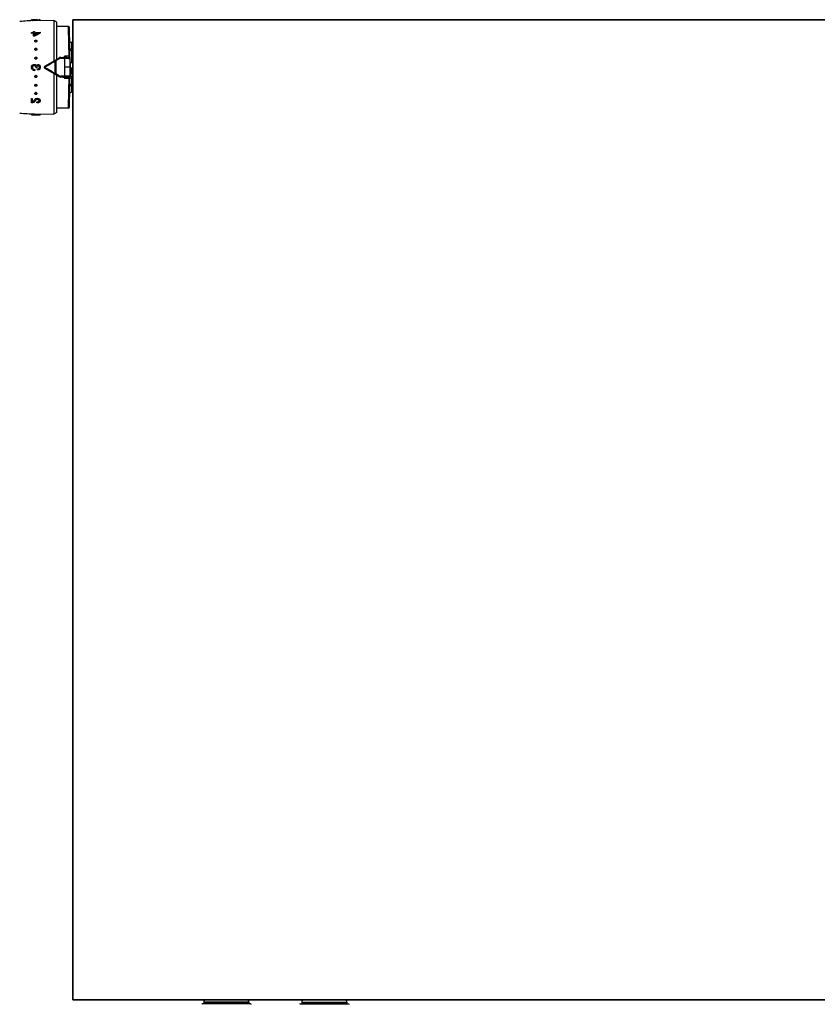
# Model space of a CAD drawing. Header units: millimetres. Extents: x 60394 to 199354, y 20895 to 166073.
# Tile 16 of 256: x 68132 to 68539, y 21178 to 21680. Entities that reach past the tile are written whole.
import ezdxf

# ---------------------------------------------------------------- set-up
doc = ezdxf.new("R2010")
doc.units = ezdxf.units.MM
doc.layers.add('UT_ZAŘÍZENÍ - OT', color=3, linetype='Continuous', lineweight=35)

msp = doc.modelspace()

# ---------------------------------------------------------------- linework, layer by layer
at = {"color": 0, "linetype": 'Continuous'}
for p, q in [((68137.61, 21679.98), (68137.6, 21680.18)), ((68138.24, 21680.22), (68138.25, 21680.22)), ((68138.25, 21680.22), (68138.27, 21680.22)), ((68138.26, 21680.16), (68138.25, 21680.21)), ((68139.17, 21680.24), (68139.05, 21680.24)), ((68139.09, 21680.14), (68139.09, 21680.07)), ((68139.78, 21680.1), (68139.78, 21680.16)), ((68140, 21680.18), (68140, 21680.24)), ((68140.29, 21680.17), (68140.59, 21680.18)), ((68141.59, 21680.17), (68140.3, 21680.12)), ((68140.44, 21680.18), (68140.44, 21680.19)), ((68140.59, 21680.18), (68141.65, 21680.21)), ((68140.6, 21680.23), (68140.6, 21680.18)), ((68141.65, 21680.17), (68141.59, 21680.17)), ((68141.65, 21680.28), (68142.1, 21680.29)), ((68141.65, 21680.21), (68141.65, 21680.28)), ((68142.1, 21680.19), (68141.65, 21680.17)), ((68142.1, 21680.29), (68142.1, 21680.19)), ((68142.11, 21679.99), (68142.1, 21680.19)), ((68139.1, 21679.88), (68139.09, 21680.07)), ((68139.17, 21680.04), (68139.09, 21680.04)), ((68139.24, 21679.81), (68149.11, 21679.99)), ((68139.78, 21680.04), (68139.75, 21680.04)), ((68140.21, 21680.12), (68139.78, 21680.1)), ((68139.78, 21679.91), (68139.78, 21680.1)), ((68140.3, 21679.92), (68139.78, 21679.91)), ((68140.3, 21680.12), (68140.21, 21680.12)), ((68140.56, 21679.93), (68140.3, 21679.92)), ((68142.11, 21679.99), (68140.56, 21679.93)), ((68149.11, 21679.99), (68149.11, 21659.34)), ((68150.61, 21679.05), (68149.11, 21679.91)), ((68150.61, 21660.21), (68150.61, 21679.05)), ((68156.55, 21676.81), (68150.61, 21676.81)), ((68156.71, 21667.75), (68156.55, 21676.81)), ((68157.41, 21656.01), (68157.05, 21676.32)), ((68157.27, 21663.95), (68157.06, 21676.07)), ((68137.6, 21673.79), (68138.65, 21673.8)), ((68137.6, 21673.48), (68137.6, 21673.79)), ((68138.65, 21673.49), (68137.6, 21673.48)), ((68137.61, 21673.33), (68137.6, 21673.48)), ((68138.66, 21673.35), (68137.61, 21673.33)), ((68138.65, 21673.8), (68138.65, 21674.21)), ((68138.65, 21674.21), (68139.1, 21674.21)), ((68138.65, 21671.96), (68138.65, 21673.49)), ((68138.66, 21671.83), (68138.65, 21671.96)), ((68139.1, 21671.96), (68138.65, 21671.96)), ((68139.11, 21671.83), (68138.66, 21671.83)), ((68139.1, 21674.21), (68139.1, 21673.81)), ((68139.11, 21674.06), (68139.1, 21674.21)), ((68139.1, 21673.81), (68142.1, 21673.85)), ((68141.32, 21673.52), (68139.1, 21673.5)), ((68139.1, 21673.5), (68139.1, 21672.38)), ((68139.11, 21673.35), (68139.1, 21673.5)), ((68139.11, 21671.83), (68139.1, 21671.96)), ((68141.02, 21673.38), (68139.11, 21673.35)), ((68139.11, 21673.35), (68139.11, 21672.49)), ((68139.16, 21671.86), (68139.11, 21671.83)), ((68141.26, 21673.5), (68141.32, 21673.52)), ((68142.1, 21673.53), (68142.05, 21673.51)), ((68142.1, 21673.85), (68142.1, 21673.53)), ((68142.11, 21673.7), (68142.1, 21673.85)), ((68142.11, 21673.39), (68142.1, 21673.53)), ((68156.81, 21661.74), (68156.71, 21667.75)), ((68157.71, 21668.85), (68157.71, 21668.83)), ((68157.71, 21665.49), (68157.71, 21664.67)), ((68158.21, 21665.42), (68158.21, 21668.75)), ((68158.78, 21668.75), (68158.21, 21668.75)), ((68158.82, 21665.42), (68158.21, 21665.42)), ((68144.46, 21656.66), (68151.54, 21660.74)), ((68150.14, 21659.42), (68151.79, 21660.39)), ((68152.54, 21660.6), (68152.54, 21661.01)), ((68152.54, 21661.01), (68153.56, 21661.01)), ((68152.54, 21660.6), (68154.63, 21660.6)), ((68154.41, 21661.74), (68154.41, 21661)), ((68156.81, 21661.74), (68154.41, 21661.74)), ((68154.63, 21660.6), (68154.63, 21661)), ((68154.71, 21656.01), (68154.63, 21660.6)), ((68155.67, 21661.01), (68156.83, 21661.01)), ((68156.83, 21661.01), (68156.81, 21661.74)), ((68158.21, 21658.69), (68158.21, 21664.61)), ((68158.83, 21664.61), (68158.21, 21664.61)), ((68140.39, 21655.71), (68139.94, 21655.71)), ((68140.71, 21654.67), (68140.71, 21655.2)), ((68144.21, 21655.8), (68144.21, 21656.22)), ((68151.54, 21651.28), (68144.46, 21655.37)), ((68144.62, 21655.8), (68144.62, 21656.23)), ((68149.62, 21659.17), (68149.62, 21652.86)), ((68150.14, 21659.42), (68150.14, 21652.6)), ((68154.63, 21651.43), (68154.71, 21656.01)), ((68157.41, 21656.01), (68154.71, 21656.01)), ((68157.05, 21635.7), (68157.41, 21656.01)), ((68157.41, 21658.69), (68157.41, 21655.16)), ((68157.41, 21658.69), (68158.61, 21658.69)), ((68157.41, 21658.4), (68158.61, 21658.4)), ((68157.41, 21655.71), (68158.61, 21655.71)), ((68157.41, 21655.39), (68158.61, 21655.39)), ((68157.41, 21655.16), (68158.61, 21655.16)), ((68158.21, 21654.82), (68158.21, 21655.16)), ((68139.28, 21654.94), (68139.28, 21654.41)), ((68149.11, 21652.68), (68149.11, 21632.04)), ((68151.79, 21651.63), (68150.14, 21652.6)), ((68150.61, 21632.98), (68150.61, 21651.82)), ((68152.54, 21651.43), (68152.54, 21651.01)), ((68154.63, 21651.43), (68152.54, 21651.43)), ((68153.56, 21651.01), (68152.54, 21651.01)), ((68154.41, 21651.02), (68154.41, 21650.29)), ((68156.81, 21650.29), (68154.41, 21650.29)), ((68154.63, 21651.43), (68154.63, 21651.02)), ((68156.83, 21651.01), (68155.67, 21651.01)), ((68156.71, 21644.28), (68156.81, 21650.29)), ((68156.81, 21650.29), (68156.83, 21651.01)), ((68157.81, 21651.7), (68157.33, 21651.7)), ((68157.81, 21651.54), (68157.33, 21651.54)), ((68157.41, 21652.97), (68157.35, 21652.97)), ((68157.35, 21652.82), (68157.81, 21652.82)), ((68157.35, 21652.58), (68157.81, 21652.58)), ((68157.36, 21653.4), (68157.37, 21653.72)), ((68157.41, 21653.39), (68157.36, 21653.4)), ((68157.36, 21653.36), (68157.77, 21653.36)), ((68157.41, 21653.17), (68157.36, 21653.17)), ((68157.41, 21653.61), (68157.41, 21653.36)), ((68157.61, 21653.61), (68157.41, 21653.61)), ((68157.41, 21653.51), (68157.61, 21653.51)), ((68157.41, 21653.32), (68157.41, 21652.87)), ((68157.61, 21653.32), (68157.41, 21653.32)), ((68157.41, 21653.22), (68157.61, 21653.22)), ((68157.81, 21652.87), (68157.41, 21652.87)), ((68157.41, 21651.54), (68157.41, 21651.26)), ((68157.41, 21651.26), (68157.61, 21651.26)), ((68157.61, 21653.61), (68157.61, 21653.51)), ((68157.61, 21653.32), (68157.61, 21653.22)), ((68157.81, 21652.87), (68157.81, 21652.58)), ((68157.81, 21651.54), (68157.81, 21651.7)), ((68157.91, 21654.84), (68157.91, 21652.91)), ((68157.91, 21654.84), (68158.51, 21654.8)), ((68157.91, 21654.31), (68158.51, 21654.31)), ((68157.91, 21651.44), (68157.91, 21650.09)), ((68157.91, 21650.09), (68158.51, 21650.09)), ((68158.11, 21652.87), (68158.11, 21653.95)), ((68158.11, 21653.95), (68158.51, 21653.95)), ((68158.11, 21650.32), (68158.11, 21651.4)), ((68158.11, 21650.32), (68158.51, 21650.32)), ((68158.21, 21647.41), (68158.21, 21650.09)), ((68157.71, 21647.35), (68157.71, 21646.54)), ((68158.83, 21647.41), (68158.21, 21647.41)), ((68158.21, 21643.27), (68158.21, 21646.6)), ((68158.82, 21646.6), (68158.21, 21646.6)), ((68137.61, 21640.17), (68137.6, 21640.04)), ((68137.6, 21637.9), (68137.6, 21640.04)), ((68137.6, 21640.04), (68138.05, 21640.03)), ((68137.61, 21640.17), (68138.06, 21640.17)), ((68138.06, 21640.17), (68138.05, 21640.03)), ((68138.05, 21640.03), (68138.05, 21638.35)), ((68156.55, 21635.21), (68156.71, 21644.28)), ((68157.15, 21641.4), (68157.17, 21642.26)), ((68157.71, 21643.19), (68157.71, 21643.18)), ((68158.78, 21643.27), (68158.21, 21643.27)), ((68138.97, 21639.06), (68138.97, 21638.92)), ((68139.08, 21639.11), (68139.11, 21639.15)), ((68139.2, 21639.43), (68139.23, 21639.48)), ((68139.23, 21639.48), (68139.23, 21639.34)), ((68140.46, 21638.41), (68140.45, 21638.27)), ((68140.45, 21637.86), (68140.45, 21638.27)), ((68140.45, 21638.27), (68140.6, 21638.27)), ((68140.6, 21637.86), (68140.45, 21637.86)), ((68140.46, 21638.41), (68140.61, 21638.41)), ((68140.61, 21638.41), (68140.6, 21638.27)), ((68156.55, 21635.21), (68150.61, 21635.21)), ((68137.61, 21632.03), (68137.6, 21631.83)), ((68137.6, 21631.81), (68137.6, 21631.83)), ((68137.6, 21631.83), (68142.1, 21631.75)), ((68140.75, 21631.76), (68137.6, 21631.81)), ((68137.61, 21632.03), (68142.11, 21631.95)), ((68139.24, 21632.21), (68149.11, 21632.04)), ((68140.75, 21631.76), (68140.75, 21631.76)), ((68140.75, 21631.76), (68141.32, 21631.75)), ((68142.11, 21631.95), (68142.1, 21631.75)), ((68142.11, 21631.94), (68142.1, 21631.74)), ((68142.1, 21631.75), (68142.1, 21631.74)), ((68150.61, 21632.98), (68149.11, 21632.11)), ((68224.79, 21178.27), (68224.49, 21177.97)), ((68249.39, 21178.27), (68224.79, 21178.27)), ((68248.59, 21179.07), (68225.59, 21179.07)), ((68225.59, 21179.07), (68225.59, 21178.37)), ((68248.59, 21178.37), (68225.59, 21178.37)), ((68247.49, 21180.17), (68226.69, 21180.17)), ((68248.59, 21179.07), (68248.59, 21178.37)), ((68249.39, 21178.27), (68249.69, 21177.97)), ((68274.79, 21178.27), (68274.49, 21177.97)), ((68274.79, 21178.27), (68299.39, 21178.27)), ((68275.59, 21179.07), (68275.59, 21178.37)), ((68275.59, 21179.07), (68298.59, 21179.07)), ((68275.59, 21178.37), (68298.59, 21178.37)), ((68276.69, 21180.17), (68297.49, 21180.17)), ((68298.59, 21179.07), (68298.59, 21178.37)), ((68299.39, 21178.27), (68299.69, 21177.97))]:
    msp.add_line(p, q, dxfattribs=at)
for centre, radius, start, end in [((68138.87, 21644.49), 35.74, 91.0124, 91.2155), ((68138.4, 21678.43), 1.79, 94.2534, 94.6326), ((68138.46, 21677.66), 2.56, 93.4587, 94.2283), ((68138.92, 21690.17), 10.03, 270.3767, 270.9938), ((68139.33, 21686.56), 6.42, 274.0065, 274.7622), ((68139.42, 21685.52), 5.38, 274.7701, 275.5791), ((68139.85, 21674.96), 5.28, 88.3745, 89.198), ((68140.71, 21638.13), 42.13, 90.8463, 91.0033), ((68140.43, 21657.24), 23.02, 90.5699, 90.8389), ((68140.33, 21667.03), 13.23, 90.1311, 90.5589), ((68140.81, 21589.83), 90, 91, 95.8635), ((68138.72, 21688.65), 8.58, 265.8256, 266.6258), ((68138.72, 21688.5), 8.63, 265.8559, 266.6507), ((68138.79, 21689.91), 9.83, 266.6318, 267.396), ((68138.8, 21689.77), 9.9, 266.6567, 267.4156), ((68138.88, 21692.62), 12.54, 270.2757, 270.9914), ((68156.55, 21676.31), 0.5, 1.0027, 90), ((68189.39, 21579.57), 105.19, 116.749, 118.5595), ((68188.94, 21578.91), 105.92, 116.8933, 118.0646), ((68189.13, 21579.19), 105.28, 116.528, 118.3353), ((68186.02, 21584.6), 99.53, 116.7256, 116.879), ((68139.77, 21665.26), 0.415, 180.0036, 182.6268), ((68139.7, 21669.33), 0.34, 181.8386, 189.2299), ((68139.85, 21669.6), 0.578, 257.4005, 263.7792), ((68139.85, 21669.5), 0.583, 257.4385, 263.7956), ((68139.85, 21669.59), 0.567, 263.769, 270.5154), ((68139.85, 21669.49), 0.572, 263.785, 270.5156), ((68139.85, 21669.6), 0.577, 270.6142, 283.6547), ((68139.85, 21669.5), 0.582, 270.6123, 283.6161), ((68139.94, 21665.19), 0.417, 351.6852, 359.956), ((68140.03, 21669.34), 0.33, 0.0012, 1.8034), ((68158.21, 21670.26), 1.5, 226.6492, 250.5288), ((68158.21, 21670.26), 1.51, 250.58, 269.9294), ((68139.82, 21660.73), 0.471, 180.0149, 185.1846), ((68139.85, 21665.33), 0.529, 255.907, 262.902), ((68139.85, 21660.74), 0.505, 254.9456, 262.2975), ((68139.85, 21665.26), 0.533, 255.9485, 262.9202), ((68139.86, 21660.71), 0.509, 254.989, 262.3166), ((68139.85, 21665.31), 0.515, 262.8964, 270.3352), ((68139.85, 21665.24), 0.519, 262.9139, 270.3354), ((68139.85, 21660.72), 0.488, 262.2951, 270.1426), ((68139.85, 21660.69), 0.492, 262.3136, 270.1429), ((68152.54, 21659.01), 2, 90, 120), ((68152.54, 21659.12), 1.48, 90.0293, 120.5126), ((68175.19, 21674.26), 24.26, 211.0698, 212.8147), ((68171.23, 21671.71), 19.56, 212.8314, 213.1914), ((68156.83, 21660.51), 0.5, 0.9973, 90), ((68140.26, 21656.01), 2.66, 174.2036, 187.383), ((68138.99, 21655.91), 0.893, 214.114, 220.953), ((68139.16, 21656.05), 1.12, 220.9857, 227.2244), ((68139, 21655.95), 0.878, 79.2621, 86.1049), ((68138.99, 21655.9), 0.927, 73.0793, 79.2163), ((68138.99, 21655.86), 0.963, 41.0757, 50.0119), ((68138.98, 21655.86), 0.97, 32.4613, 41.0443), ((68142.69, 21656.01), 2.32, 172.8168, 187.5195), ((68140.85, 21655.98), 0.785, 259.5616, 266.7756), ((68140.96, 21656.23), 0.576, 71.2532, 78.3972), ((68140.96, 21656.24), 0.569, 63.8405, 71.2552), ((68140.84, 21656.01), 0.831, 307.9711, 320.9467), ((68140.84, 21656.01), 0.836, 39.1305, 49.8284), ((68140.85, 21656.01), 0.828, 29.6913, 39.1293), ((68140.83, 21656.02), 0.841, 320.9239, 328.1109), ((68141.04, 21656.31), 1.08, 27.8406, 34.0296), ((68140.88, 21655.87), 1.25, 328.3633, 330.5708), ((68140.9, 21655.87), 1.23, 330.5526, 339.4593), ((68141.05, 21656.31), 1.07, 21.6663, 27.8429), ((68141.06, 21656.32), 1.05, 15.2114, 21.6682), ((68140.94, 21655.85), 1.18, 339.4729, 345.3977), ((68140.15, 21656.07), 2, 11.8346, 15.192), ((68144.71, 21656.22), 0.5, 120, 180), ((68144.71, 21655.8), 0.5, 180, 240), ((68257.7, 21440.05), 244.32, 116.1194, 116.2555), ((68157.31, 21657.86), 0.0994, 313.5922, 359.9803), ((68157.31, 21657.87), 0.301, 284.0099, 289.4426), ((68157.31, 21656.24), 0.3, 70.554, 72.3535), ((68139.17, 21656.05), 1.64, 229.7942, 274.1007), ((68139.16, 21656.04), 1.1, 269.8741, 276.1358), ((68139.85, 21651.3), 0.489, 81.9513, 89.7929), ((68139.85, 21651.33), 0.493, 81.9697, 89.7932), ((68139.85, 21651.32), 0.51, 74.6606, 81.9731), ((68139.85, 21651.29), 0.507, 74.6173, 81.9539), ((68139.87, 21651.29), 0.481, 352.21, 354.9153), ((68257.7, 21871.97), 244.32, 243.7445, 243.8806), ((68152.54, 21653.01), 2, 240, 270), ((68152.54, 21652.91), 1.48, 239.4874, 269.9707), ((68175.11, 21637.81), 24.17, 147.1819, 148.9335), ((68171.58, 21640.09), 19.97, 146.8123, 147.1649), ((68156.83, 21651.51), 0.5, 270, 359), ((68157.62, 21653.8), 0.29, 325.946, 359.9556), ((68157.82, 21651.44), 0.0882, 0.0369, 8.6608), ((68139.85, 21646.71), 0.516, 82.1802, 89.6075), ((68139.85, 21646.78), 0.52, 82.1978, 89.6077), ((68139.85, 21646.76), 0.537, 75.2633, 82.2046), ((68139.85, 21646.69), 0.533, 75.2221, 82.1864), ((68139.7, 21642.69), 0.34, 170.7701, 178.1614), ((68139.85, 21642.43), 0.574, 89.5276, 102.6205), ((68139.85, 21642.53), 0.579, 90.4762, 102.5767), ((68139.85, 21642.54), 0.563, 89.4636, 90.4277), ((68139.85, 21642.43), 0.569, 82.706, 89.4382), ((68139.85, 21642.53), 0.574, 82.7219, 89.4383), ((68139.85, 21642.52), 0.588, 76.4142, 82.7332), ((68139.85, 21642.42), 0.584, 76.3765, 82.7168), ((68140.03, 21642.68), 0.33, 358.1966, 359.9988), ((68140.58, 21638.19), 1.95, 89.3478, 93.6822), ((68140.58, 21638.16), 1.98, 84.7451, 89.3338), ((68158.21, 21641.76), 1.5, 109.4712, 133.3508), ((68158.21, 21641.77), 1.51, 90.0706, 109.42), ((68137.67, 21640.22), 1.91, 281.6289, 285.7619), ((68138.1, 21639.61), 1.03, 315.4988, 321.7146), ((68138.18, 21639.54), 0.927, 321.7149, 328.509), ((68101.03, 21662.25), 44.47, 328.5709, 328.8521), ((68100.55, 21662.2), 44.92, 328.7834, 329.0635), ((68099.68, 21663.06), 46.05, 328.8521, 329.1259), ((68098.83, 21663.23), 46.93, 329.1323, 329.4032), ((68140.09, 21638.83), 1.01, 142.6891, 149.3347), ((68140.19, 21638.76), 1.13, 136.6726, 142.6957), ((68101.3, 21662.13), 44.81, 328.5423, 329.173), ((68141.04, 21638.89), 0.458, 358.6045, 6.9669), ((68156.55, 21635.71), 0.5, 270, 359), ((68140.81, 21722.2), 90, 264.1365, 269), ((68226.69, 21179.07), 1.1, 90, 180), ((68226.69, 21178.37), 1.1, 180, 185.2187), ((68247.49, 21179.07), 1.1, 0, 90), ((68247.49, 21178.37), 1.1, 354.7813, 0), ((68276.69, 21179.07), 1.1, 90, 180), ((68276.69, 21178.37), 1.1, 180, 185.2187), ((68297.49, 21179.07), 1.1, 0, 90), ((68297.49, 21178.37), 1.1, 354.7813, 0)]:
    msp.add_arc(centre, radius, start, end, dxfattribs=at)
at = {"color": 0, "linetype": 'Continuous', "extrusion": (0, 0, -1)}
for centre, major_axis, ratio, start_param, end_param in [((68158.11, 21654.19), (0, -0.235), 0.85043, 0, 1.570796), ((68158.11, 21650.17), (0.2, 0), 0.785695, 3.141593, 4.712389)]:
    msp.add_ellipse(centre, major_axis=major_axis, ratio=ratio, start_param=start_param, end_param=end_param, dxfattribs=at)
at = {"color": 0, "linetype": 'Continuous'}
for points, knots in [([(68137.6, 21680.18), (68137.6, 21680.18), (68137.61, 21680.19), (68137.62, 21680.19), (68137.62, 21680.19)], [0, 0, 0, 0, 0.34526, 1, 1, 1, 1]), ([(68138.1, 21680.1), (68138.03, 21680.1), (68137.93, 21680.11), (68137.81, 21680.13), (68137.74, 21680.14), (68137.68, 21680.15), (68137.64, 21680.16), (68137.62, 21680.16), (68137.6, 21680.17), (68137.6, 21680.18)], [0, 0, 0, 0, 0.415889, 0.585993, 0.728367, 0.841268, 0.923827, 0.975949, 1, 1, 1, 1]), ([(68137.62, 21680.19), (68137.63, 21680.19), (68137.65, 21680.2), (68137.67, 21680.2), (68137.68, 21680.2)], [0, 0, 0, 0, 0.194984, 1, 1, 1, 1]), ([(68137.68, 21680.2), (68137.74, 21680.21), (68137.88, 21680.22), (68138.03, 21680.22), (68138.11, 21680.22)], [0, 0, 0, 0, 0.393124, 1, 1, 1, 1]), ([(68138.25, 21680.21), (68138.24, 21680.21), (68138.21, 21680.21), (68138.18, 21680.2), (68138.16, 21680.2), (68138.15, 21680.19), (68138.15, 21680.19)], [0, 0, 0, 0, 0.402142, 0.703286, 0.901798, 1, 1, 1, 1]), ([(68138.15, 21680.19), (68138.15, 21680.19), (68138.15, 21680.18), (68138.17, 21680.18), (68138.2, 21680.17), (68138.27, 21680.16), (68138.32, 21680.16), (68138.34, 21680.16)], [0, 0, 0, 0, 0.026104, 0.078509, 0.271488, 0.580502, 1, 1, 1, 1]), ([(68138.15, 21680.19), (68138.15, 21680.19), (68138.15, 21680.19), (68138.15, 21680.19), (68138.15, 21680.19)], [0, 0, 0, 0, 0.519614, 1, 1, 1, 1]), ([(68139.05, 21680.24), (68138.91, 21680.23), (68138.66, 21680.23), (68138.41, 21680.22), (68138.3, 21680.21)], [0, 0, 0, 0, 0.5608, 1, 1, 1, 1]), ([(68138.34, 21680.16), (68138.39, 21680.15), (68138.6, 21680.14), (68138.81, 21680.14), (68138.98, 21680.14)], [0, 0, 0, 0, 0.202928, 1, 1, 1, 1]), ([(68139.75, 21680.24), (68139.7, 21680.24), (68139.51, 21680.24), (68139.32, 21680.24), (68139.17, 21680.24)], [0, 0, 0, 0, 0.228486, 1, 1, 1, 1]), ([(68139.93, 21680.24), (68139.91, 21680.24), (68139.85, 21680.24), (68139.79, 21680.24), (68139.75, 21680.24)], [0, 0, 0, 0, 0.229978, 1, 1, 1, 1]), ([(68139.94, 21680.17), (68139.98, 21680.17), (68140.04, 21680.18), (68140.12, 21680.19), (68140.16, 21680.2), (68140.19, 21680.21), (68140.2, 21680.21), (68140.2, 21680.22), (68140.2, 21680.22)], [0, 0, 0, 0, 0.416564, 0.727805, 0.840468, 0.923103, 0.975235, 1, 1, 1, 1]), ([(68140.11, 21680.24), (68140.1, 21680.24), (68140.07, 21680.24), (68140.03, 21680.24), (68140, 21680.24)], [0, 0, 0, 0, 0.216654, 1, 1, 1, 1]), ([(68140.18, 21680.23), (68140.18, 21680.23), (68140.15, 21680.23), (68140.13, 21680.24), (68140.11, 21680.24)], [0, 0, 0, 0, 0.191517, 1, 1, 1, 1]), ([(68140.2, 21680.22), (68140.2, 21680.22), (68140.19, 21680.23), (68140.19, 21680.23), (68140.18, 21680.23)], [0, 0, 0, 0, 0.306489, 1, 1, 1, 1]), ([(68140.44, 21680.19), (68140.43, 21680.19), (68140.38, 21680.18), (68140.33, 21680.18), (68140.29, 21680.17)], [0, 0, 0, 0, 0.219199, 1, 1, 1, 1]), ([(68140.3, 21680.26), (68140.31, 21680.26), (68140.36, 21680.26), (68140.42, 21680.26), (68140.45, 21680.26)], [0, 0, 0, 0, 0.28218, 1, 1, 1, 1]), ([(68140.6, 21680.23), (68140.6, 21680.23), (68140.58, 21680.22), (68140.56, 21680.21), (68140.5, 21680.2), (68140.46, 21680.2), (68140.44, 21680.19)], [0, 0, 0, 0, 0.080473, 0.272652, 0.58028, 1, 1, 1, 1]), ([(68140.45, 21680.26), (68140.46, 21680.26), (68140.5, 21680.25), (68140.53, 21680.25), (68140.55, 21680.25)], [0, 0, 0, 0, 0.312325, 1, 1, 1, 1]), ([(68140.55, 21680.25), (68140.57, 21680.25), (68140.58, 21680.25), (68140.6, 21680.24), (68140.6, 21680.24), (68140.6, 21680.23)], [0, 0, 0, 0, 0.708486, 0.898996, 1, 1, 1, 1]), ([(68138.1, 21679.9), (68138.03, 21679.91), (68137.93, 21679.91), (68137.81, 21679.93), (68137.74, 21679.94), (68137.68, 21679.95), (68137.64, 21679.96), (68137.62, 21679.96), (68137.61, 21679.97), (68137.61, 21679.98)], [0, 0, 0, 0, 0.416026, 0.586157, 0.728535, 0.841423, 0.923955, 0.976034, 1, 1, 1, 1]), ([(68138.94, 21680.07), (68138.88, 21680.07), (68138.69, 21680.07), (68138.49, 21680.08), (68138.35, 21680.08)], [0, 0, 0, 0, 0.261385, 1, 1, 1, 1]), ([(68139.1, 21679.88), (68139.03, 21679.88), (68138.78, 21679.87), (68138.53, 21679.88), (68138.35, 21679.89)], [0, 0, 0, 0, 0.261104, 1, 1, 1, 1]), ([(68139.75, 21680.04), (68139.71, 21680.04), (68139.51, 21680.04), (68139.32, 21680.04), (68139.17, 21680.04)], [0, 0, 0, 0, 0.228577, 1, 1, 1, 1]), ([(68139.35, 21669.43), (68139.35, 21669.49), (68139.38, 21669.6), (68139.49, 21669.75), (68139.66, 21669.84), (68139.79, 21669.86), (68139.85, 21669.86)], [0, 0, 0, 0, 0.229393, 0.470966, 0.729703, 1, 1, 1, 1]), ([(68139.46, 21669.19), (68139.43, 21669.22), (68139.38, 21669.3), (68139.35, 21669.39), (68139.35, 21669.43)], [0, 0, 0, 0, 0.509651, 1, 1, 1, 1]), ([(68139.35, 21665.26), (68139.35, 21665.32), (68139.38, 21665.45), (68139.49, 21665.6), (68139.66, 21665.7), (68139.79, 21665.73), (68139.85, 21665.73)], [0, 0, 0, 0, 0.241806, 0.488407, 0.741812, 1, 1, 1, 1]), ([(68139.42, 21665.03), (68139.41, 21665.04), (68139.37, 21665.11), (68139.36, 21665.19), (68139.35, 21665.24)], [0, 0, 0, 0, 0.253103, 1, 1, 1, 1]), ([(68139.73, 21668.93), (68139.64, 21668.95), (68139.47, 21669.03), (68139.37, 21669.2), (68139.36, 21669.28)], [0, 0, 0, 0, 0.524629, 1, 1, 1, 1]), ([(68139.73, 21664.74), (68139.63, 21664.76), (68139.46, 21664.86), (68139.37, 21665.04), (68139.36, 21665.13)], [0, 0, 0, 0, 0.510101, 1, 1, 1, 1]), ([(68139.72, 21669.04), (68139.7, 21669.04), (68139.6, 21669.07), (68139.51, 21669.13), (68139.46, 21669.19)], [0, 0, 0, 0, 0.260211, 1, 1, 1, 1]), ([(68139.85, 21669.86), (68139.92, 21669.87), (68140.04, 21669.85), (68140.21, 21669.76), (68140.32, 21669.63), (68140.35, 21669.52), (68140.35, 21669.46)], [0, 0, 0, 0, 0.270385, 0.528616, 0.769944, 1, 1, 1, 1]), ([(68139.85, 21665.73), (68139.98, 21665.73), (68140.17, 21665.66), (68140.32, 21665.47), (68140.35, 21665.35), (68140.35, 21665.29)], [0, 0, 0, 0, 0.507384, 0.755665, 1, 1, 1, 1]), ([(68140.25, 21669.19), (68140.23, 21669.17), (68140.16, 21669.1), (68140.06, 21669.06), (68139.98, 21669.04)], [0, 0, 0, 0, 0.24218, 1, 1, 1, 1]), ([(68140.31, 21665.09), (68140.28, 21665.02), (68140.19, 21664.9), (68140.06, 21664.83), (68139.98, 21664.81)], [0, 0, 0, 0, 0.492845, 1, 1, 1, 1]), ([(68140.36, 21669.34), (68140.36, 21669.25), (68140.27, 21669.05), (68140.09, 21668.96), (68139.99, 21668.93)], [0, 0, 0, 0, 0.47302, 1, 1, 1, 1]), ([(68140.35, 21665.13), (68140.34, 21665.04), (68140.25, 21664.86), (68140.08, 21664.77), (68139.99, 21664.74)], [0, 0, 0, 0, 0.489899, 1, 1, 1, 1]), ([(68140.35, 21669.46), (68140.35, 21669.41), (68140.34, 21669.32), (68140.28, 21669.23), (68140.25, 21669.19)], [0, 0, 0, 0, 0.488775, 1, 1, 1, 1]), ([(68140.35, 21665.29), (68140.35, 21665.24), (68140.34, 21665.17), (68140.32, 21665.1), (68140.31, 21665.09)], [0, 0, 0, 0, 0.747031, 1, 1, 1, 1]), ([(68158.21, 21665.42), (68158.16, 21665.42), (68158, 21665.43), (68157.83, 21665.46), (68157.71, 21665.49)], [0, 0, 0, 0, 0.252472, 1, 1, 1, 1]), ([(68139.35, 21660.73), (68139.35, 21660.85), (68139.46, 21661.12), (68139.73, 21661.22), (68139.85, 21661.22)], [0, 0, 0, 0, 0.49811, 1, 1, 1, 1]), ([(68139.73, 21660.21), (68139.64, 21660.24), (68139.49, 21660.32), (68139.4, 21660.48), (68139.37, 21660.56)], [0, 0, 0, 0, 0.50198, 1, 1, 1, 1]), ([(68139.72, 21660.25), (68139.65, 21660.27), (68139.51, 21660.34), (68139.42, 21660.47), (68139.39, 21660.54)], [0, 0, 0, 0, 0.50114, 1, 1, 1, 1]), ([(68139.72, 21664.81), (68139.66, 21664.83), (68139.54, 21664.88), (68139.45, 21664.98), (68139.42, 21665.03)], [0, 0, 0, 0, 0.506643, 1, 1, 1, 1]), ([(68139.85, 21661.22), (68139.97, 21661.22), (68140.22, 21661.13), (68140.34, 21660.89), (68140.35, 21660.77)], [0, 0, 0, 0, 0.501804, 1, 1, 1, 1]), ([(68140.34, 21660.6), (68140.31, 21660.52), (68140.22, 21660.36), (68140.07, 21660.27), (68139.98, 21660.25)], [0, 0, 0, 0, 0.49918, 1, 1, 1, 1]), ([(68140.35, 21660.63), (68140.34, 21660.53), (68140.26, 21660.35), (68140.08, 21660.24), (68139.99, 21660.22)], [0, 0, 0, 0, 0.498032, 1, 1, 1, 1]), ([(68151.79, 21660.39), (68151.77, 21660.41), (68151.73, 21660.46), (68151.7, 21660.53), (68151.66, 21660.6), (68151.62, 21660.65), (68151.59, 21660.69), (68151.57, 21660.72), (68151.55, 21660.74), (68151.54, 21660.75), (68151.54, 21660.74)], [0, 0, 0, 0, 0.198142, 0.388892, 0.560134, 0.707991, 0.828678, 0.918542, 0.975091, 1, 1, 1, 1]), ([(68154.63, 21661), (68154.45, 21661), (68154.1, 21661), (68153.74, 21661.01), (68153.56, 21661.01)], [0, 0, 0, 0, 0.502804, 1, 1, 1, 1]), ([(68155.53, 21661.08), (68155.44, 21661.12), (68155.27, 21661.21), (68154.89, 21661.43), (68154.6, 21661.61), (68154.41, 21661.74)], [0, 0, 0, 0, 0.213248, 0.460801, 1, 1, 1, 1]), ([(68155.67, 21661.01), (68155.59, 21661.01), (68155.25, 21661.01), (68154.9, 21661.01), (68154.63, 21661)], [0, 0, 0, 0, 0.230893, 1, 1, 1, 1]), ([(68154.63, 21660.6), (68154.81, 21660.6), (68155.16, 21660.6), (68155.66, 21660.59), (68156.12, 21660.59), (68156.47, 21660.58), (68156.71, 21660.57), (68156.87, 21660.57), (68157.01, 21660.56), (68157.12, 21660.55), (68157.21, 21660.55), (68157.27, 21660.54), (68157.31, 21660.53), (68157.32, 21660.53), (68157.33, 21660.52), (68157.33, 21660.52)], [0, 0, 0, 0, 0.195605, 0.383531, 0.55643, 0.707585, 0.773165, 0.831259, 0.881323, 0.92293, 0.955723, 0.979458, 0.994025, 0.997954, 1, 1, 1, 1]), ([(68155.61, 21661.04), (68155.6, 21661.04), (68155.57, 21661.05), (68155.55, 21661.07), (68155.53, 21661.08)], [0, 0, 0, 0, 0.229765, 1, 1, 1, 1]), ([(68155.64, 21661.03), (68155.63, 21661.03), (68155.62, 21661.03), (68155.61, 21661.04), (68155.61, 21661.04)], [0, 0, 0, 0, 0.235586, 1, 1, 1, 1]), ([(68155.7, 21661.01), (68155.69, 21661.01), (68155.67, 21661.02), (68155.65, 21661.02), (68155.64, 21661.03)], [0, 0, 0, 0, 0.393757, 1, 1, 1, 1]), ([(68157.31, 21661.61), (68157.31, 21661.62), (68157.3, 21661.64), (68157.27, 21661.66), (68157.22, 21661.69), (68157.13, 21661.71), (68156.99, 21661.73), (68156.87, 21661.74), (68156.81, 21661.74)], [0, 0, 0, 0, 0.054454, 0.124226, 0.220024, 0.341181, 0.645763, 1, 1, 1, 1]), ([(68157.71, 21664.67), (68157.75, 21664.66), (68157.91, 21664.63), (68158.08, 21664.61), (68158.21, 21664.61)], [0, 0, 0, 0, 0.247091, 1, 1, 1, 1]), ([(68137.62, 21656.28), (68137.63, 21656.42), (68137.71, 21656.7), (68138.01, 21657.19), (68138.66, 21657.58), (68139.42, 21657.51), (68139.9, 21657.2), (68140.09, 21656.97), (68140.16, 21656.85)], [0, 0, 0, 0, 0.125806, 0.251598, 0.500158, 0.748611, 0.874302, 1, 1, 1, 1]), ([(68138.1, 21654.79), (68137.97, 21654.9), (68137.76, 21655.17), (68137.65, 21655.5), (68137.63, 21655.67)], [0, 0, 0, 0, 0.49938, 1, 1, 1, 1]), ([(68139.06, 21656.82), (68138.98, 21656.83), (68138.81, 21656.82), (68138.49, 21656.7), (68138.23, 21656.45), (68138.11, 21656.14), (68138.08, 21655.88), (68138.13, 21655.63), (68138.21, 21655.47), (68138.25, 21655.4)], [0, 0, 0, 0, 0.124702, 0.249421, 0.497433, 0.62303, 0.748788, 0.874419, 1, 1, 1, 1]), ([(68138.4, 21655.23), (68138.51, 21655.14), (68138.75, 21654.99), (68139.02, 21654.93), (68139.16, 21654.93)], [0, 0, 0, 0, 0.500561, 1, 1, 1, 1]), ([(68139.94, 21655.71), (68139.96, 21655.82), (68139.95, 21656.06), (68139.86, 21656.28), (68139.8, 21656.38)], [0, 0, 0, 0, 0.500135, 1, 1, 1, 1]), ([(68140.16, 21656.85), (68140.25, 21657), (68140.51, 21657.26), (68140.95, 21657.39), (68141.3, 21657.36), (68141.55, 21657.27), (68141.77, 21657.12), (68141.89, 21656.99), (68141.94, 21656.91)], [0, 0, 0, 0, 0.249691, 0.498274, 0.623384, 0.748679, 0.874168, 1, 1, 1, 1]), ([(68141.08, 21656.8), (68141, 21656.81), (68140.84, 21656.81), (68140.62, 21656.71), (68140.45, 21656.53), (68140.4, 21656.38), (68140.39, 21656.3)], [0, 0, 0, 0, 0.248903, 0.498305, 0.748695, 1, 1, 1, 1]), ([(68141.95, 21655.22), (68141.88, 21655.12), (68141.73, 21654.93), (68141.42, 21654.74), (68141.07, 21654.64), (68140.83, 21654.65), (68140.71, 21654.67)], [0, 0, 0, 0, 0.249964, 0.499879, 0.749906, 1, 1, 1, 1]), ([(68140.81, 21655.19), (68140.91, 21655.19), (68141.1, 21655.21), (68141.28, 21655.3), (68141.35, 21655.36)], [0, 0, 0, 0, 0.50069, 1, 1, 1, 1]), ([(68141.55, 21655.58), (68141.59, 21655.64), (68141.65, 21655.77), (68141.68, 21656), (68141.66, 21656.22), (68141.6, 21656.36), (68141.56, 21656.42)], [0, 0, 0, 0, 0.249892, 0.499949, 0.75024, 1, 1, 1, 1]), ([(68142.11, 21656.48), (68142.12, 21656.41), (68142.17, 21656.1), (68142.15, 21655.78), (68142.09, 21655.55)], [0, 0, 0, 0, 0.250786, 1, 1, 1, 1]), ([(68144.62, 21656.23), (68144.59, 21656.23), (68144.54, 21656.23), (68144.46, 21656.23), (68144.39, 21656.23), (68144.33, 21656.23), (68144.28, 21656.23), (68144.25, 21656.22), (68144.24, 21656.22), (68144.23, 21656.22), (68144.21, 21656.22), (68144.21, 21656.22), (68144.21, 21656.22), (68144.21, 21656.22)], [0, 0, 0, 0, 0.203374, 0.394866, 0.56769, 0.716771, 0.837685, 0.88646, 0.926896, 0.958626, 0.981467, 0.99529, 1, 1, 1, 1]), ([(68144.62, 21655.8), (68144.59, 21655.8), (68144.54, 21655.8), (68144.46, 21655.8), (68144.39, 21655.8), (68144.33, 21655.8), (68144.28, 21655.8), (68144.25, 21655.8), (68144.24, 21655.8), (68144.23, 21655.8), (68144.21, 21655.8), (68144.21, 21655.8), (68144.21, 21655.8), (68144.21, 21655.8)], [0, 0, 0, 0, 0.203374, 0.394866, 0.56769, 0.716771, 0.837685, 0.88646, 0.926896, 0.958626, 0.981467, 0.99529, 1, 1, 1, 1]), ([(68144.62, 21656.23), (68144.59, 21656.28), (68144.54, 21656.37), (68144.48, 21656.5), (68144.45, 21656.59), (68144.45, 21656.64), (68144.45, 21656.65), (68144.46, 21656.66)], [0, 0, 0, 0, 0.377895, 0.69297, 0.905251, 0.965919, 1, 1, 1, 1]), ([(68144.62, 21655.8), (68144.59, 21655.75), (68144.54, 21655.65), (68144.48, 21655.52), (68144.45, 21655.43), (68144.45, 21655.39), (68144.45, 21655.37), (68144.46, 21655.37)], [0, 0, 0, 0, 0.377895, 0.69297, 0.905251, 0.965919, 1, 1, 1, 1]), ([(68144.62, 21656.23), (68145.04, 21656.47), (68146.7, 21657.45), (68148.37, 21658.43), (68149.62, 21659.17)], [0, 0, 0, 0, 0.249365, 1, 1, 1, 1]), ([(68149.62, 21652.86), (68149.2, 21653.1), (68147.54, 21654.08), (68145.87, 21655.06), (68144.62, 21655.8)], [0, 0, 0, 0, 0.250578, 1, 1, 1, 1]), ([(68149.62, 21659.17), (68149.59, 21659.21), (68149.56, 21659.28), (68149.51, 21659.37), (68149.49, 21659.42), (68149.47, 21659.47), (68149.46, 21659.51), (68149.45, 21659.53), (68149.45, 21659.54), (68149.46, 21659.54)], [0, 0, 0, 0, 0.389691, 0.560136, 0.707341, 0.827183, 0.916538, 0.973346, 1, 1, 1, 1]), ([(68150.14, 21659.42), (68150.11, 21659.47), (68150.07, 21659.55), (68150.01, 21659.63), (68149.98, 21659.69), (68149.94, 21659.73), (68149.92, 21659.77), (68149.9, 21659.79), (68149.9, 21659.79), (68149.89, 21659.79), (68149.89, 21659.79)], [0, 0, 0, 0, 0.387648, 0.559336, 0.708365, 0.829964, 0.920373, 0.976704, 0.992026, 1, 1, 1, 1]), ([(68139.85, 21650.8), (68139.78, 21650.8), (68139.65, 21650.83), (68139.47, 21650.95), (68139.37, 21651.13), (68139.35, 21651.27), (68139.35, 21651.34)], [0, 0, 0, 0, 0.25144, 0.501784, 0.751362, 1, 1, 1, 1]), ([(68139.37, 21651.46), (68139.4, 21651.54), (68139.49, 21651.7), (68139.64, 21651.79), (68139.73, 21651.81)], [0, 0, 0, 0, 0.49802, 1, 1, 1, 1]), ([(68139.39, 21651.49), (68139.42, 21651.56), (68139.51, 21651.68), (68139.65, 21651.75), (68139.72, 21651.77)], [0, 0, 0, 0, 0.49886, 1, 1, 1, 1]), ([(68140.35, 21651.23), (68140.34, 21651.17), (68140.3, 21651.06), (68140.19, 21650.91), (68140.03, 21650.82), (68139.91, 21650.8), (68139.85, 21650.8)], [0, 0, 0, 0, 0.249231, 0.498303, 0.748586, 1, 1, 1, 1]), ([(68139.98, 21651.77), (68140.07, 21651.75), (68140.22, 21651.66), (68140.31, 21651.5), (68140.34, 21651.42)], [0, 0, 0, 0, 0.50082, 1, 1, 1, 1]), ([(68139.99, 21651.81), (68140.08, 21651.78), (68140.26, 21651.68), (68140.34, 21651.49), (68140.35, 21651.4)], [0, 0, 0, 0, 0.501968, 1, 1, 1, 1]), ([(68149.62, 21652.86), (68149.59, 21652.81), (68149.56, 21652.74), (68149.51, 21652.65), (68149.49, 21652.6), (68149.47, 21652.55), (68149.46, 21652.52), (68149.45, 21652.5), (68149.45, 21652.48), (68149.46, 21652.48)], [0, 0, 0, 0, 0.389693, 0.560138, 0.707342, 0.827185, 0.916539, 0.973347, 1, 1, 1, 1]), ([(68150.14, 21652.6), (68150.11, 21652.55), (68150.07, 21652.48), (68150.01, 21652.39), (68149.98, 21652.33), (68149.94, 21652.29), (68149.92, 21652.26), (68149.9, 21652.24), (68149.9, 21652.23), (68149.89, 21652.23), (68149.89, 21652.23)], [0, 0, 0, 0, 0.387648, 0.559336, 0.708365, 0.829964, 0.920373, 0.976704, 0.992026, 1, 1, 1, 1]), ([(68151.79, 21651.63), (68151.77, 21651.61), (68151.73, 21651.56), (68151.7, 21651.49), (68151.66, 21651.43), (68151.62, 21651.38), (68151.59, 21651.33), (68151.57, 21651.3), (68151.55, 21651.29), (68151.54, 21651.28), (68151.54, 21651.28)], [0, 0, 0, 0, 0.198108, 0.388908, 0.560156, 0.708001, 0.828682, 0.918545, 0.975091, 1, 1, 1, 1]), ([(68153.56, 21651.01), (68153.74, 21651.01), (68154.1, 21651.02), (68154.45, 21651.02), (68154.63, 21651.02)], [0, 0, 0, 0, 0.497196, 1, 1, 1, 1]), ([(68154.41, 21650.29), (68154.6, 21650.42), (68154.89, 21650.6), (68155.27, 21650.81), (68155.44, 21650.91), (68155.53, 21650.95)], [0, 0, 0, 0, 0.539199, 0.786752, 1, 1, 1, 1]), ([(68157.33, 21651.5), (68157.33, 21651.5), (68157.32, 21651.5), (68157.31, 21651.49), (68157.27, 21651.48), (68157.21, 21651.48), (68157.12, 21651.47), (68157.01, 21651.46), (68156.87, 21651.46), (68156.71, 21651.45), (68156.47, 21651.44), (68156.12, 21651.43), (68155.66, 21651.43), (68155.16, 21651.43), (68154.81, 21651.43), (68154.63, 21651.43)], [0, 0, 0, 0, 0.002046, 0.005975, 0.020542, 0.044277, 0.07707, 0.118677, 0.168741, 0.226835, 0.292415, 0.44357, 0.616469, 0.804395, 1, 1, 1, 1]), ([(68154.63, 21651.02), (68154.73, 21651.02), (68155.07, 21651.01), (68155.42, 21651.01), (68155.67, 21651.01)], [0, 0, 0, 0, 0.264643, 1, 1, 1, 1]), ([(68155.53, 21650.95), (68155.56, 21650.96), (68155.61, 21650.99), (68155.66, 21651.01), (68155.68, 21651.01)], [0, 0, 0, 0, 0.595054, 1, 1, 1, 1]), ([(68155.68, 21651.01), (68155.68, 21651.01), (68155.69, 21651.01), (68155.69, 21651.01), (68155.7, 21651.01)], [0, 0, 0, 0, 0.289793, 1, 1, 1, 1]), ([(68157.31, 21650.42), (68157.31, 21650.41), (68157.3, 21650.38), (68157.27, 21650.36), (68157.22, 21650.34), (68157.13, 21650.31), (68156.99, 21650.29), (68156.87, 21650.29), (68156.81, 21650.29)], [0, 0, 0, 0, 0.054452, 0.124207, 0.219995, 0.341151, 0.645741, 1, 1, 1, 1]), ([(68157.91, 21653.9), (68157.91, 21653.86), (68157.89, 21653.79), (68157.82, 21653.69), (68157.72, 21653.62), (68157.65, 21653.61), (68157.61, 21653.61)], [0, 0, 0, 0, 0.247784, 0.496832, 0.747734, 1, 1, 1, 1]), ([(68157.61, 21653.51), (68157.66, 21653.51), (68157.75, 21653.53), (68157.83, 21653.6), (68157.86, 21653.64)], [0, 0, 0, 0, 0.501963, 1, 1, 1, 1]), ([(68157.91, 21653.61), (68157.91, 21653.57), (68157.89, 21653.49), (68157.82, 21653.4), (68157.72, 21653.33), (68157.65, 21653.32), (68157.61, 21653.32)], [0, 0, 0, 0, 0.247784, 0.496832, 0.747734, 1, 1, 1, 1]), ([(68157.61, 21653.22), (68157.65, 21653.22), (68157.72, 21653.23), (68157.82, 21653.3), (68157.89, 21653.4), (68157.91, 21653.47), (68157.91, 21653.51)], [0, 0, 0, 0, 0.252266, 0.503168, 0.752216, 1, 1, 1, 1]), ([(68157.91, 21650.96), (68157.91, 21651), (68157.89, 21651.08), (68157.82, 21651.18), (68157.72, 21651.24), (68157.65, 21651.26), (68157.61, 21651.26)], [0, 0, 0, 0, 0.247784, 0.496832, 0.747734, 1, 1, 1, 1]), ([(68157.81, 21652.87), (68157.82, 21652.87), (68157.84, 21652.88), (68157.87, 21652.9), (68157.9, 21652.92), (68157.9, 21652.95), (68157.91, 21652.96)], [0, 0, 0, 0, 0.251925, 0.502849, 0.751924, 1, 1, 1, 1]), ([(68157.81, 21652.82), (68157.82, 21652.82), (68157.85, 21652.82), (68157.88, 21652.84), (68157.9, 21652.88), (68157.91, 21652.9), (68157.91, 21652.91)], [0, 0, 0, 0, 0.252236, 0.503168, 0.752245, 1, 1, 1, 1]), ([(68157.81, 21652.58), (68157.85, 21652.58), (68157.92, 21652.6), (68158.02, 21652.66), (68158.09, 21652.76), (68158.11, 21652.84), (68158.11, 21652.87)], [0, 0, 0, 0, 0.252255, 0.503168, 0.752226, 1, 1, 1, 1]), ([(68157.81, 21651.7), (68157.85, 21651.7), (68157.92, 21651.68), (68158.02, 21651.62), (68158.09, 21651.52), (68158.11, 21651.44), (68158.11, 21651.4)], [0, 0, 0, 0, 0.252255, 0.503168, 0.752226, 1, 1, 1, 1]), ([(68157.81, 21651.54), (68157.82, 21651.54), (68157.84, 21651.53), (68157.87, 21651.51), (68157.9, 21651.49), (68157.9, 21651.47), (68157.91, 21651.46)], [0, 0, 0, 0, 0.26767, 0.525516, 0.768461, 1, 1, 1, 1]), ([(68157.91, 21652.91), (68157.91, 21652.91), (68157.91, 21652.91), (68157.92, 21652.9), (68157.93, 21652.9), (68157.94, 21652.89), (68157.97, 21652.89), (68158, 21652.88), (68158.04, 21652.88), (68158.08, 21652.87), (68158.11, 21652.87)], [0, 0, 0, 0, 0.040706, 0.069574, 0.105554, 0.199505, 0.321626, 0.468167, 0.634164, 1, 1, 1, 1]), ([(68157.91, 21651.44), (68157.91, 21651.44), (68157.91, 21651.44), (68157.92, 21651.43), (68157.93, 21651.43), (68157.94, 21651.42), (68157.97, 21651.41), (68158, 21651.41), (68158.04, 21651.41), (68158.08, 21651.4), (68158.11, 21651.4)], [0, 0, 0, 0, 0.040706, 0.069574, 0.105554, 0.199505, 0.321626, 0.468167, 0.634164, 1, 1, 1, 1]), ([(68139.35, 21646.78), (68139.36, 21646.84), (68139.37, 21646.91), (68139.41, 21646.98), (68139.42, 21647)], [0, 0, 0, 0, 0.746897, 1, 1, 1, 1]), ([(68139.85, 21646.29), (68139.79, 21646.29), (68139.65, 21646.32), (68139.48, 21646.43), (68139.37, 21646.59), (68139.35, 21646.72), (68139.35, 21646.78)], [0, 0, 0, 0, 0.258416, 0.511779, 0.758272, 1, 1, 1, 1]), ([(68139.36, 21646.9), (68139.37, 21646.99), (68139.46, 21647.17), (68139.63, 21647.26), (68139.73, 21647.28)], [0, 0, 0, 0, 0.489899, 1, 1, 1, 1]), ([(68139.42, 21647), (68139.45, 21647.05), (68139.54, 21647.14), (68139.66, 21647.2), (68139.72, 21647.21)], [0, 0, 0, 0, 0.493357, 1, 1, 1, 1]), ([(68140.35, 21646.74), (68140.35, 21646.68), (68140.32, 21646.56), (68140.17, 21646.36), (68139.98, 21646.29), (68139.85, 21646.29)], [0, 0, 0, 0, 0.244335, 0.492616, 1, 1, 1, 1]), ([(68139.98, 21647.21), (68140.06, 21647.19), (68140.19, 21647.12), (68140.28, 21647), (68140.31, 21646.93)], [0, 0, 0, 0, 0.507155, 1, 1, 1, 1]), ([(68139.99, 21647.28), (68140.08, 21647.26), (68140.25, 21647.16), (68140.34, 21646.98), (68140.35, 21646.89)], [0, 0, 0, 0, 0.510101, 1, 1, 1, 1]), ([(68140.31, 21646.93), (68140.32, 21646.92), (68140.34, 21646.86), (68140.35, 21646.79), (68140.35, 21646.74)], [0, 0, 0, 0, 0.252969, 1, 1, 1, 1]), ([(68158.21, 21647.41), (68158.16, 21647.41), (68158, 21647.41), (68157.83, 21647.38), (68157.71, 21647.35)], [0, 0, 0, 0, 0.252472, 1, 1, 1, 1]), ([(68157.71, 21646.54), (68157.75, 21646.55), (68157.91, 21646.58), (68158.08, 21646.6), (68158.21, 21646.6)], [0, 0, 0, 0, 0.247091, 1, 1, 1, 1]), ([(68139.23, 21639.48), (68139.34, 21639.67), (68139.63, 21639.91), (68140.07, 21640.08), (68140.33, 21640.12), (68140.46, 21640.13)], [0, 0, 0, 0, 0.464053, 0.726092, 1, 1, 1, 1]), ([(68139.35, 21642.59), (68139.35, 21642.64), (68139.38, 21642.73), (68139.43, 21642.8), (68139.46, 21642.84)], [0, 0, 0, 0, 0.490349, 1, 1, 1, 1]), ([(68139.85, 21642.16), (68139.79, 21642.16), (68139.66, 21642.18), (68139.49, 21642.28), (68139.38, 21642.42), (68139.35, 21642.54), (68139.35, 21642.59)], [0, 0, 0, 0, 0.270297, 0.529034, 0.770607, 1, 1, 1, 1]), ([(68139.36, 21642.75), (68139.37, 21642.83), (68139.47, 21642.99), (68139.64, 21643.07), (68139.73, 21643.09)], [0, 0, 0, 0, 0.475371, 1, 1, 1, 1]), ([(68139.37, 21639.53), (68139.51, 21639.69), (68139.81, 21639.87), (68140.24, 21639.99), (68140.48, 21640.01), (68140.6, 21640)], [0, 0, 0, 0, 0.473959, 0.733478, 1, 1, 1, 1]), ([(68139.46, 21642.84), (68139.47, 21642.86), (68139.55, 21642.93), (68139.65, 21642.97), (68139.72, 21642.99)], [0, 0, 0, 0, 0.241743, 1, 1, 1, 1]), ([(68140.35, 21642.56), (68140.35, 21642.51), (68140.32, 21642.4), (68140.21, 21642.26), (68140.04, 21642.18), (68139.92, 21642.16), (68139.85, 21642.16)], [0, 0, 0, 0, 0.230056, 0.471384, 0.729615, 1, 1, 1, 1]), ([(68139.98, 21642.98), (68140.01, 21642.98), (68140.11, 21642.95), (68140.2, 21642.89), (68140.25, 21642.83)], [0, 0, 0, 0, 0.259523, 1, 1, 1, 1]), ([(68139.99, 21643.09), (68140.09, 21643.07), (68140.27, 21642.97), (68140.36, 21642.77), (68140.36, 21642.68)], [0, 0, 0, 0, 0.52698, 1, 1, 1, 1]), ([(68140.25, 21642.83), (68140.28, 21642.79), (68140.34, 21642.71), (68140.35, 21642.61), (68140.35, 21642.56)], [0, 0, 0, 0, 0.511225, 1, 1, 1, 1]), ([(68140.6, 21640), (68140.77, 21640), (68141.1, 21639.96), (68141.55, 21639.77), (68141.89, 21639.48), (68142.03, 21639.23), (68142.07, 21639.11)], [0, 0, 0, 0, 0.276815, 0.541296, 0.783329, 1, 1, 1, 1]), ([(68140.76, 21640.13), (68140.95, 21640.11), (68141.29, 21640.03), (68141.73, 21639.78), (68142.03, 21639.43), (68142.11, 21639.14), (68142.11, 21639)], [0, 0, 0, 0, 0.285569, 0.551478, 0.78834, 1, 1, 1, 1]), ([(68139.52, 21638.74), (68139.44, 21638.61), (68139.21, 21638.36), (68138.75, 21638.09), (68138.2, 21637.93), (68137.8, 21637.89), (68137.6, 21637.9)], [0, 0, 0, 0, 0.219385, 0.461046, 0.724092, 1, 1, 1, 1]), ([(68138.06, 21638.49), (68138.13, 21638.51), (68138.42, 21638.58), (68138.69, 21638.73), (68138.84, 21638.89)], [0, 0, 0, 0, 0.269283, 1, 1, 1, 1]), ([(68138.19, 21638.38), (68138.35, 21638.43), (68138.65, 21638.56), (68138.89, 21638.79), (68138.97, 21638.92)], [0, 0, 0, 0, 0.53047, 1, 1, 1, 1]), ([(68141.45, 21639.11), (68141.42, 21639.17), (68141.32, 21639.29), (68141.13, 21639.43), (68140.89, 21639.53), (68140.63, 21639.56), (68140.37, 21639.54), (68140.05, 21639.45), (68139.85, 21639.29), (68139.78, 21639.16)], [0, 0, 0, 0, 0.110355, 0.232071, 0.363298, 0.500079, 0.636986, 0.768855, 1, 1, 1, 1]), ([(68140.6, 21638.27), (68140.72, 21638.26), (68140.94, 21638.29), (68141.23, 21638.41), (68141.44, 21638.61), (68141.5, 21638.79), (68141.5, 21638.88)], [0, 0, 0, 0, 0.288289, 0.554647, 0.788959, 1, 1, 1, 1]), ([(68142.1, 21638.86), (68142.1, 21638.79), (68142.08, 21638.65), (68141.95, 21638.38), (68141.65, 21638.1), (68141.16, 21637.9), (68140.79, 21637.86), (68140.6, 21637.86)], [0, 0, 0, 0, 0.104904, 0.212347, 0.445391, 0.711352, 1, 1, 1, 1]), ([(68140.61, 21638.41), (68140.69, 21638.41), (68140.84, 21638.42), (68141.13, 21638.5), (68141.32, 21638.62), (68141.4, 21638.73)], [0, 0, 0, 0, 0.273822, 0.536871, 1, 1, 1, 1]), ([(68141.4, 21638.73), (68141.41, 21638.75), (68141.46, 21638.81), (68141.49, 21638.89), (68141.5, 21638.94)], [0, 0, 0, 0, 0.259352, 1, 1, 1, 1]), ([(68141.5, 21638.94), (68141.5, 21638.96), (68141.49, 21639.01), (68141.47, 21639.07), (68141.45, 21639.11)], [0, 0, 0, 0, 0.245195, 1, 1, 1, 1]), ([(68142.07, 21639.11), (68142.08, 21639.09), (68142.1, 21639.01), (68142.1, 21638.92), (68142.1, 21638.86)], [0, 0, 0, 0, 0.254201, 1, 1, 1, 1]), ([(68142.1, 21631.74), (68141.95, 21631.74), (68141.69, 21631.74), (68141.43, 21631.74), (68141.32, 21631.75)], [0, 0, 0, 0, 0.581949, 1, 1, 1, 1])]:
    msp.add_open_spline(points, degree=3, knots=knots, dxfattribs=at)
for points in [[(68139.39, 21660.54), (68139.37, 21660.58), (68139.36, 21660.63), (68139.35, 21660.68)], [(68139.98, 21664.81), (68139.94, 21664.8), (68139.9, 21664.8), (68139.85, 21664.8)], [(68139.98, 21660.25), (68139.94, 21660.24), (68139.9, 21660.23), (68139.85, 21660.23)], [(68139.99, 21664.74), (68139.94, 21664.73), (68139.9, 21664.72), (68139.86, 21664.72)], [(68139.99, 21660.22), (68139.94, 21660.2), (68139.9, 21660.2), (68139.86, 21660.2)], [(68140.35, 21660.77), (68140.36, 21660.71), (68140.35, 21660.66), (68140.34, 21660.6)], [(68139.6, 21656.6), (68139.5, 21656.68), (68139.38, 21656.75), (68139.26, 21656.79)], [(68141.38, 21656.64), (68141.33, 21656.69), (68141.27, 21656.72), (68141.21, 21656.75)], [(68139.35, 21651.34), (68139.36, 21651.39), (68139.37, 21651.44), (68139.39, 21651.49)], [(68139.72, 21651.77), (68139.76, 21651.79), (68139.81, 21651.79), (68139.85, 21651.79)], [(68139.73, 21651.81), (68139.77, 21651.82), (68139.81, 21651.83), (68139.86, 21651.83)], [(68140.34, 21651.42), (68140.35, 21651.37), (68140.36, 21651.31), (68140.35, 21651.25)], [(68139.72, 21647.21), (68139.77, 21647.22), (68139.81, 21647.23), (68139.85, 21647.23)], [(68139.73, 21647.28), (68139.77, 21647.29), (68139.81, 21647.3), (68139.86, 21647.3)]]:
    msp.add_open_spline(points, degree=3, dxfattribs=at)
at = {"layer": 'UT_ZAŘÍZENÍ - OT', "linetype": 'Continuous'}
for p, q in [((68158.78, 21680.17), (68158.78, 21180.17)), ((69358.78, 21680.17), (68158.78, 21680.17)), ((68158.78, 21180.17), (69358.78, 21180.17))]:
    msp.add_line(p, q, dxfattribs=at)

doc.saveas('drawing.dxf')
